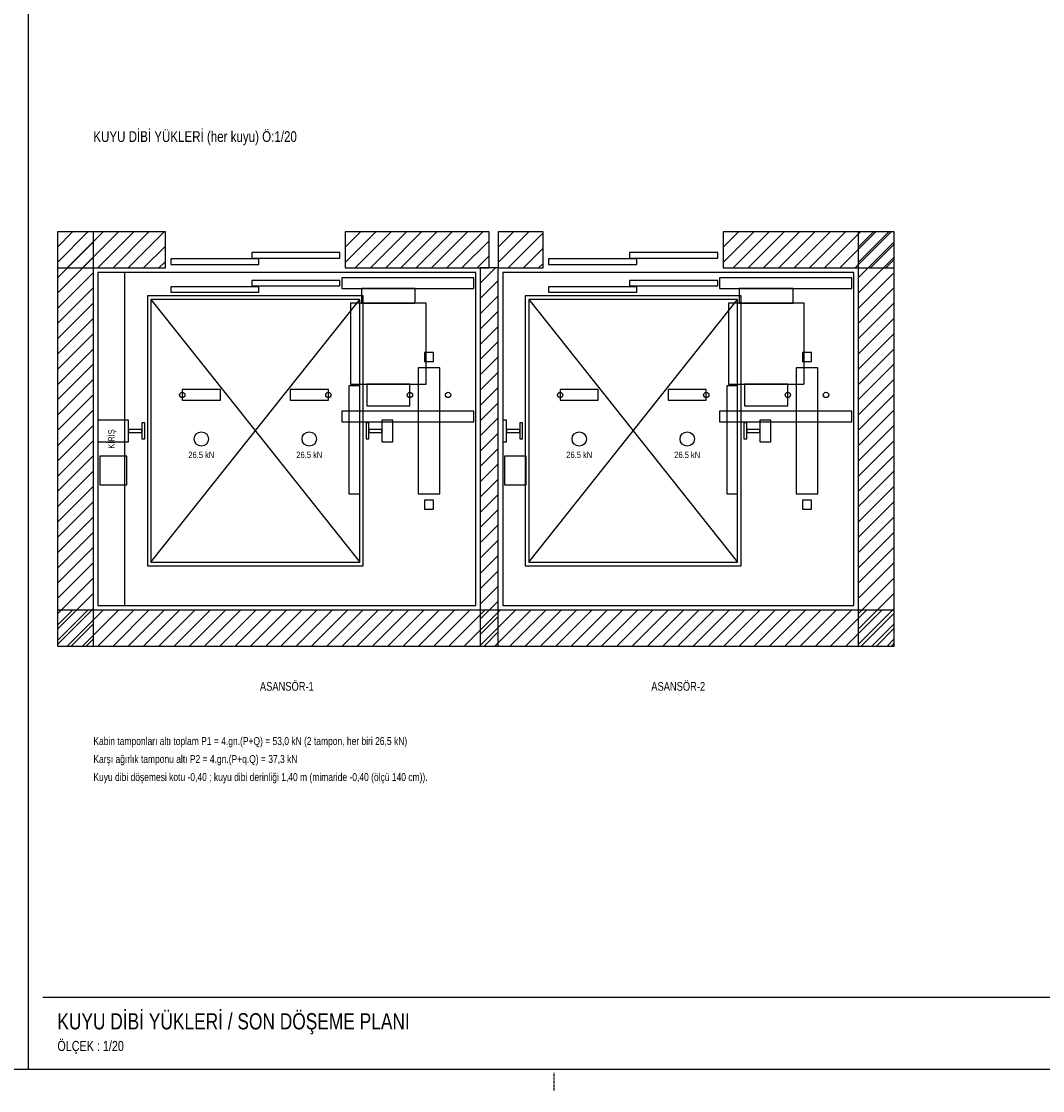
# Model space of a CAD drawing. Header units: centimetres. Extents: x 0 to 13360, y -30 to 2970.
# Tile 11 of 27: x 6010 to 7429, y -30 to 1455. Entities that reach past the tile are written whole.
import ezdxf
from ezdxf.enums import TextEntityAlignment as Align

# ---------------------------------------------------------------- set-up
doc = ezdxf.new("R2010")
doc.units = ezdxf.units.CM
doc.linetypes.add('CENTER', pattern=[5.08, 3.175, -0.635, 0.635, -0.635])
doc.linetypes.add('DASHED', pattern=[1.524, 1.27, -0.254])
for name, color, linetype in [('ASN-ANTET', 4, 'Continuous'), ('ASN-BASLIK', 5, 'Continuous'), ('ASN-CERCEVE', 7, 'Continuous'), ('ASN-DUVAR', 7, 'Continuous'), ('ASN-EKSEN', 8, 'CENTER'), ('ASN-HALAT', 6, 'Continuous'), ('ASN-KA', 30, 'Continuous'), ('ASN-KABIN', 5, 'Continuous'), ('ASN-KAPI', 3, 'Continuous'), ('ASN-KIRIS', 1, 'DASHED'), ('ASN-MOTOR-GIZLI', 6, 'DASHED'), ('ASN-RAY', 1, 'Continuous'), ('ASN-SIVA', 8, 'Continuous'), ('ASN-TARAMA', 8, 'Continuous'), ('ASN-YAZI', 4, 'Continuous'), ('ASN-YUK', 1, 'Continuous')]:
    doc.layers.add(name, color=color, linetype=linetype)

msp = doc.modelspace()

# ---------------------------------------------------------------- linework, layer by layer
at = {"layer": 'ASN-ANTET'}
msp.add_line((6039.9, 100), (8817.4, 100), dxfattribs=at)
at = {"layer": 'ASN-CERCEVE'}
msp.add_line((6019.9, 0), (6019.9, 2970), dxfattribs=at)
for points in [[(0, 0), (13359.9, 0), (13359.9, 2970), (0, 2970)], [(100, 0), (13334.9, 0), (13334.9, 2970), (100, 2970)]]:
    msp.add_lwpolyline(points, close=True, dxfattribs=at)
at = {"layer": 'ASN-DUVAR'}
for points in [[(6059.9, 587.5), (6109.9, 587.5), (6109.9, 1162.5), (6059.9, 1162.5)], [(6059.9, 1112.5), (6209.9, 1112.5), (6209.9, 1162.5), (6059.9, 1162.5)], [(6459.9, 1112.5), (6659.9, 1112.5), (6659.9, 1162.5), (6459.9, 1162.5)], [(6672.4, 1112.5), (6734.9, 1112.5), (6734.9, 1162.5), (6672.4, 1162.5)], [(6984.9, 1112.5), (7222.4, 1112.5), (7222.4, 1162.5), (6984.9, 1162.5)], [(7172.4, 587.5), (7222.4, 587.5), (7222.4, 1162.5), (7172.4, 1162.5)], [(6647.4, 587.5), (6672.4, 587.5), (6672.4, 1112.5), (6647.4, 1112.5)], [(6059.9, 587.5), (7222.4, 587.5), (7222.4, 637.5), (6059.9, 637.5)]]:
    msp.add_lwpolyline(points, close=True, dxfattribs=at)
at = {"layer": 'ASN-EKSEN'}
msp.add_line((6750, -30), (6750, -5), dxfattribs=at)
at = {"layer": 'ASN-HALAT'}
for centre in [(6233.4, 936.2), (6436.4, 936.2), (6549.7, 936.2), (6602.7, 936.2), (6758.4, 936.2), (6961.4, 936.2), (7074.7, 936.2), (7127.7, 936.2)]:
    msp.add_circle(centre, 3.75, dxfattribs=at)
at = {"layer": 'ASN-KA'}
for points in [[(6561.2, 798.8), (6591.2, 798.8), (6591.2, 973.8), (6561.2, 973.8)], [(7086.2, 798.8), (7116.2, 798.8), (7116.2, 973.8), (7086.2, 973.8)]]:
    msp.add_lwpolyline(points, close=True, dxfattribs=at)
at = {"layer": 'ASN-KABIN'}
for p, q in [((6189.9, 703.8), (6479.9, 1068.8)), ((6189.9, 1068.8), (6479.9, 703.8)), ((6714.9, 703.8), (7004.9, 1068.8)), ((6714.9, 1068.8), (7004.9, 703.8))]:
    msp.add_line(p, q, dxfattribs=at)
for points in [[(6184.9, 698.8), (6484.9, 698.8), (6484.9, 1073.8), (6184.9, 1073.8)], [(6709.9, 698.8), (7009.9, 698.8), (7009.9, 1073.8), (6709.9, 1073.8)], [(6189.9, 703.8), (6479.9, 703.8), (6479.9, 1068.8), (6189.9, 1068.8)], [(6714.9, 703.8), (7004.9, 703.8), (7004.9, 1068.8), (6714.9, 1068.8)], [(6464.9, 798.8), (6479.9, 798.8), (6479.9, 948.8), (6464.9, 948.8)], [(6989.9, 798.8), (7004.9, 798.8), (7004.9, 948.8), (6989.9, 948.8)]]:
    msp.add_lwpolyline(points, close=True, dxfattribs=at)
at = {"layer": 'ASN-KAPI'}
for points in [[(6329.9, 1126.2), (6452.4, 1126.2), (6452.4, 1133.8), (6329.9, 1133.8)], [(6854.9, 1126.2), (6977.4, 1126.2), (6977.4, 1133.8), (6854.9, 1133.8)], [(6217.4, 1117.5), (6339.9, 1117.5), (6339.9, 1125), (6217.4, 1125)], [(6742.4, 1117.5), (6864.9, 1117.5), (6864.9, 1125), (6742.4, 1125)], [(6217.4, 1078.8), (6339.9, 1078.8), (6339.9, 1086.2), (6217.4, 1086.2)], [(6329.9, 1087.5), (6452.4, 1087.5), (6452.4, 1095), (6329.9, 1095)], [(6742.4, 1078.8), (6864.9, 1078.8), (6864.9, 1086.2), (6742.4, 1086.2)], [(6854.9, 1087.5), (6977.4, 1087.5), (6977.4, 1095), (6854.9, 1095)]]:
    msp.add_lwpolyline(points, close=True, dxfattribs=at)
at = {"layer": 'ASN-KIRIS'}
msp.add_lwpolyline([(6116.2, 643.8), (6153.7, 643.8), (6153.7, 1106.2), (6116.2, 1106.2)], close=True, dxfattribs=at)
at = {"layer": 'ASN-MOTOR-GIZLI'}
for points in [[(6454.9, 1083.8), (6638.7, 1083.8), (6638.7, 1098.8), (6454.9, 1098.8)], [(6979.9, 1083.8), (7163.7, 1083.8), (7163.7, 1098.8), (6979.9, 1098.8)], [(6482.2, 1063.8), (6557.2, 1063.8), (6557.2, 1083.8), (6482.2, 1083.8)], [(7007.2, 1063.8), (7082.2, 1063.8), (7082.2, 1083.8), (7007.2, 1083.8)], [(6467.2, 951.2), (6572.2, 951.2), (6572.2, 1063.8), (6467.2, 1063.8)], [(6992.2, 951.2), (7097.2, 951.2), (7097.2, 1063.8), (6992.2, 1063.8)], [(6489.7, 921.2), (6549.7, 921.2), (6549.7, 951.2), (6489.7, 951.2)], [(7014.7, 921.2), (7074.7, 921.2), (7074.7, 951.2), (7014.7, 951.2)], [(6233.4, 928.8), (6286.4, 928.8), (6286.4, 943.8), (6233.4, 943.8)], [(6383.4, 928.8), (6436.4, 928.8), (6436.4, 943.8), (6383.4, 943.8)], [(6758.4, 928.8), (6811.4, 928.8), (6811.4, 943.8), (6758.4, 943.8)], [(6908.4, 928.8), (6961.4, 928.8), (6961.4, 943.8), (6908.4, 943.8)], [(6454.9, 898.8), (6638.7, 898.8), (6638.7, 913.8), (6454.9, 913.8)], [(6979.9, 898.8), (7163.7, 898.8), (7163.7, 913.8), (6979.9, 913.8)], [(6118.7, 811.2), (6156.4, 811.2), (6156.4, 851.2), (6118.7, 851.2)], [(6681.2, 811.2), (6711.2, 811.2), (6711.2, 851.2), (6681.2, 851.2)]]:
    msp.add_lwpolyline(points, close=True, dxfattribs=at)
at = {"layer": 'ASN-RAY'}
for points in [[(6569.9, 982.5), (6582.4, 982.5), (6582.4, 995), (6569.9, 995)], [(7094.9, 982.5), (7107.4, 982.5), (7107.4, 995), (7094.9, 995)], [(6116.2, 871.2), (6158.9, 871.2), (6158.9, 901.2), (6116.2, 901.2)], [(6177.2, 875.1), (6181.2, 875.1), (6181.2, 897.4), (6177.2, 897.4)], [(6488.7, 875.1), (6492.7, 875.1), (6492.7, 897.4), (6488.7, 897.4)], [(6510.9, 871.2), (6525.9, 871.2), (6525.9, 901.2), (6510.9, 901.2)], [(6678.7, 871.2), (6683.9, 871.2), (6683.9, 901.2), (6678.7, 901.2)], [(6702.2, 875.1), (6706.2, 875.1), (6706.2, 897.4), (6702.2, 897.4)], [(7013.7, 875.1), (7017.7, 875.1), (7017.7, 897.4), (7013.7, 897.4)], [(7035.9, 871.2), (7050.9, 871.2), (7050.9, 901.2), (7035.9, 901.2)], [(6158.9, 884.2), (6177.2, 884.2), (6177.2, 888.2), (6158.9, 888.2)], [(6492.7, 884.2), (6510.9, 884.2), (6510.9, 888.2), (6492.7, 888.2)], [(6683.9, 884.2), (6702.2, 884.2), (6702.2, 888.2), (6683.9, 888.2)], [(7017.7, 884.2), (7035.9, 884.2), (7035.9, 888.2), (7017.7, 888.2)], [(6569.9, 777.5), (6582.4, 777.5), (6582.4, 790), (6569.9, 790)], [(7094.9, 777.5), (7107.4, 777.5), (7107.4, 790), (7094.9, 790)]]:
    msp.add_lwpolyline(points, close=True, dxfattribs=at)
at = {"layer": 'ASN-SIVA'}
for points in [[(6116.2, 643.8), (6641.2, 643.8), (6641.2, 1106.2), (6116.2, 1106.2)], [(6678.7, 643.8), (7166.2, 643.8), (7166.2, 1106.2), (6678.7, 1106.2)]]:
    msp.add_lwpolyline(points, close=True, dxfattribs=at)
at = {"layer": 'ASN-TARAMA'}
for p, q in [((6059.9, 1141.3), (6081.1, 1162.5)), ((6059.9, 1120.1), (6102.3, 1162.5)), ((6059.9, 1141.3), (6081.1, 1162.5)), ((6059.9, 1120.1), (6102.3, 1162.5)), ((6073.6, 1112.5), (6123.6, 1162.5)), ((6094.8, 1112.5), (6144.8, 1162.5)), ((6116, 1112.5), (6166, 1162.5)), ((6137.2, 1112.5), (6187.2, 1162.5)), ((6158.4, 1112.5), (6208.4, 1162.5)), ((6459.9, 1141.3), (6481.1, 1162.5)), ((6459.9, 1120.1), (6502.3, 1162.5)), ((6473.6, 1112.5), (6523.6, 1162.5)), ((6494.8, 1112.5), (6544.8, 1162.5)), ((6516, 1112.5), (6566, 1162.5)), ((6537.2, 1112.5), (6587.2, 1162.5)), ((6558.4, 1112.5), (6608.4, 1162.5)), ((6579.6, 1112.5), (6629.6, 1162.5)), ((6600.8, 1112.5), (6650.8, 1162.5)), ((6672.4, 1141.3), (6693.6, 1162.5)), ((6672.4, 1120.1), (6714.8, 1162.5)), ((6686.1, 1112.5), (6734.9, 1161.4)), ((6984.9, 1141.3), (7006.1, 1162.5)), ((6984.9, 1120.1), (7027.3, 1162.5)), ((6998.6, 1112.5), (7048.6, 1162.5)), ((7019.8, 1112.5), (7069.8, 1162.5)), ((7041, 1112.5), (7091, 1162.5)), ((7062.2, 1112.5), (7112.2, 1162.5)), ((7083.4, 1112.5), (7133.4, 1162.5)), ((7104.6, 1112.5), (7154.6, 1162.5)), ((7125.8, 1112.5), (7175.8, 1162.5)), ((7147, 1112.5), (7197, 1162.5)), ((7168.3, 1112.5), (7218.3, 1162.5)), ((7172.4, 1141.3), (7193.6, 1162.5)), ((7172.4, 1120.1), (7214.8, 1162.5)), ((6059.9, 1098.9), (6109.9, 1148.9)), ((6622, 1112.5), (6659.9, 1150.4)), ((7172.4, 1098.9), (7222.4, 1148.9)), ((7189.5, 1112.5), (7222.4, 1145.4)), ((6179.6, 1112.5), (6209.9, 1142.8)), ((6643.3, 1112.5), (6659.9, 1129.2)), ((6707.3, 1112.5), (6734.9, 1140.1)), ((6059.9, 1077.6), (6109.9, 1127.6)), ((6200.8, 1112.5), (6209.9, 1121.6)), ((6728.5, 1112.5), (6734.9, 1118.9)), ((7172.4, 1077.6), (7222.4, 1127.6)), ((7210.7, 1112.5), (7222.4, 1124.2)), ((6059.9, 1056.4), (6109.9, 1106.4)), ((6647.4, 1091.3), (6668.6, 1112.5)), ((7172.4, 1056.4), (7222.4, 1106.4)), ((6059.9, 1035.2), (6109.9, 1085.2)), ((6647.4, 1070.1), (6672.4, 1095.1)), ((7172.4, 1035.2), (7222.4, 1085.2)), ((6647.4, 1048.9), (6672.4, 1073.9)), ((6059.9, 1014), (6109.9, 1064)), ((7172.4, 1014), (7222.4, 1064)), ((6059.9, 992.8), (6109.9, 1042.8)), ((6647.4, 1027.6), (6672.4, 1052.6)), ((7172.4, 992.8), (7222.4, 1042.8)), ((6647.4, 1006.4), (6672.4, 1031.4)), ((6059.9, 971.6), (6109.9, 1021.6)), ((6647.4, 985.2), (6672.4, 1010.2)), ((7172.4, 971.6), (7222.4, 1021.6)), ((6059.9, 950.4), (6109.9, 1000.4)), ((7172.4, 950.4), (7222.4, 1000.4)), ((6647.4, 964), (6672.4, 989)), ((6059.9, 929.2), (6109.9, 979.2)), ((6647.4, 942.8), (6672.4, 967.8)), ((7172.4, 929.2), (7222.4, 979.2)), ((6059.9, 907.9), (6109.9, 957.9)), ((7172.4, 907.9), (7222.4, 957.9)), ((6059.9, 886.7), (6109.9, 936.7)), ((6647.4, 921.6), (6672.4, 946.6)), ((7172.4, 886.7), (7222.4, 936.7)), ((6647.4, 900.4), (6672.4, 925.4)), ((6059.9, 865.5), (6109.9, 915.5)), ((7172.4, 865.5), (7222.4, 915.5)), ((6059.9, 844.3), (6109.9, 894.3)), ((6647.4, 879.2), (6672.4, 904.2)), ((7172.4, 844.3), (7222.4, 894.3)), ((6647.4, 857.9), (6672.4, 882.9)), ((6059.9, 823.1), (6109.9, 873.1)), ((6647.4, 836.7), (6672.4, 861.7)), ((7172.4, 823.1), (7222.4, 873.1)), ((6059.9, 801.9), (6109.9, 851.9)), ((7172.4, 801.9), (7222.4, 851.9)), ((6647.4, 815.5), (6672.4, 840.5)), ((6059.9, 780.7), (6109.9, 830.7)), ((6647.4, 794.3), (6672.4, 819.3)), ((7172.4, 780.7), (7222.4, 830.7)), ((6059.9, 759.5), (6109.9, 809.5)), ((7172.4, 759.5), (7222.4, 809.5)), ((6059.9, 738.2), (6109.9, 788.2)), ((6647.4, 773.1), (6672.4, 798.1)), ((7172.4, 738.2), (7222.4, 788.2)), ((6647.4, 751.9), (6672.4, 776.9)), ((6059.9, 717), (6109.9, 767)), ((7172.4, 717), (7222.4, 767)), ((6059.9, 695.8), (6109.9, 745.8)), ((6647.4, 730.7), (6672.4, 755.7)), ((7172.4, 695.8), (7222.4, 745.8)), ((6647.4, 709.5), (6672.4, 734.5)), ((6059.9, 674.6), (6109.9, 724.6)), ((6647.4, 688.2), (6672.4, 713.2)), ((7172.4, 674.6), (7222.4, 724.6)), ((6059.9, 653.4), (6109.9, 703.4)), ((7172.4, 653.4), (7222.4, 703.4)), ((6647.4, 667), (6672.4, 692)), ((6059.9, 632.2), (6109.9, 682.2)), ((6647.4, 645.8), (6672.4, 670.8)), ((7172.4, 632.2), (7222.4, 682.2)), ((6059.9, 611), (6109.9, 661)), ((7172.4, 611), (7222.4, 661)), ((6059.9, 589.7), (6109.9, 639.7)), ((6647.4, 624.6), (6672.4, 649.6)), ((7172.4, 589.7), (7222.4, 639.7)), ((6059.9, 616.3), (6081.1, 637.5)), ((6059.9, 595.1), (6102.3, 637.5)), ((6073.6, 587.5), (6123.6, 637.5)), ((6094.8, 587.5), (6144.8, 637.5)), ((6116, 587.5), (6166, 637.5)), ((6137.2, 587.5), (6187.2, 637.5)), ((6158.4, 587.5), (6208.4, 637.5)), ((6179.6, 587.5), (6229.6, 637.5)), ((6200.8, 587.5), (6250.8, 637.5)), ((6222, 587.5), (6272, 637.5)), ((6243.3, 587.5), (6293.3, 637.5)), ((6264.5, 587.5), (6314.5, 637.5)), ((6285.7, 587.5), (6335.7, 637.5)), ((6306.9, 587.5), (6356.9, 637.5)), ((6328.1, 587.5), (6378.1, 637.5)), ((6349.3, 587.5), (6399.3, 637.5)), ((6370.5, 587.5), (6420.5, 637.5)), ((6391.8, 587.5), (6441.8, 637.5)), ((6413, 587.5), (6463, 637.5)), ((6434.2, 587.5), (6484.2, 637.5)), ((6455.4, 587.5), (6505.4, 637.5)), ((6476.6, 587.5), (6526.6, 637.5)), ((6497.8, 587.5), (6547.8, 637.5)), ((6519, 587.5), (6569, 637.5)), ((6540.2, 587.5), (6590.2, 637.5)), ((6561.5, 587.5), (6611.5, 637.5)), ((6582.7, 587.5), (6632.7, 637.5)), ((6603.9, 587.5), (6653.9, 637.5)), ((6625.1, 587.5), (6675.1, 637.5)), ((6646.3, 587.5), (6696.3, 637.5)), ((6647.4, 603.4), (6672.4, 628.4)), ((6667.5, 587.5), (6717.5, 637.5)), ((6688.7, 587.5), (6738.7, 637.5)), ((6709.9, 587.5), (6759.9, 637.5)), ((6731.2, 587.5), (6781.2, 637.5)), ((6752.4, 587.5), (6802.4, 637.5)), ((6773.6, 587.5), (6823.6, 637.5)), ((6794.8, 587.5), (6844.8, 637.5)), ((6816, 587.5), (6866, 637.5)), ((6837.2, 587.5), (6887.2, 637.5)), ((6858.4, 587.5), (6908.4, 637.5)), ((6879.7, 587.5), (6929.7, 637.5)), ((6900.9, 587.5), (6950.9, 637.5)), ((6922.1, 587.5), (6972.1, 637.5)), ((6943.3, 587.5), (6993.3, 637.5)), ((6964.5, 587.5), (7014.5, 637.5)), ((6985.7, 587.5), (7035.7, 637.5)), ((7006.9, 587.5), (7056.9, 637.5)), ((7028.1, 587.5), (7078.1, 637.5)), ((7049.4, 587.5), (7099.4, 637.5)), ((7070.6, 587.5), (7120.6, 637.5)), ((7091.8, 587.5), (7141.8, 637.5)), ((7113, 587.5), (7163, 637.5)), ((7134.2, 587.5), (7184.2, 637.5)), ((7155.4, 587.5), (7205.4, 637.5)), ((7176.6, 587.5), (7222.4, 633.3)), ((6078.9, 587.5), (6109.9, 618.5)), ((7191.4, 587.5), (7222.4, 618.5)), ((7197.8, 587.5), (7222.4, 612.1)), ((6100.1, 587.5), (6109.9, 597.3)), ((6652.7, 587.5), (6672.4, 607.2)), ((7212.6, 587.5), (7222.4, 597.3)), ((7219.1, 587.5), (7222.4, 590.9))]:
    msp.add_line(p, q, dxfattribs=at)
at = {"layer": 'ASN-YUK'}
for centre in [(6259.9, 875), (6409.9, 875), (6784.9, 875), (6934.9, 875)]:
    msp.add_circle(centre, 10, dxfattribs=at)

# ---------------------------------------------------------------- texts
at = {"layer": 'ASN-ANTET', "width": 0.8}
msp.add_text('ÖLÇEK : 1/20', height=14, dxfattribs=at).set_placement((6059.9, 25))
at = {"layer": 'ASN-BASLIK', "width": 0.8}
for s, height, p in [('KUYU DİBİ YÜKLERİ (her kuyu) Ö:1/20', 15, (6109.9, 1287.5)), ('KUYU DİBİ YÜKLERİ / SON DÖŞEME PLANI', 22.5, (6059.9, 55))]:
    msp.add_text(s, height=height, dxfattribs=at).set_placement(p)
for s, p in [('ASANSÖR-1', (6378.7, 537.5)), ('ASANSÖR-2', (6922.4, 537.5))]:
    msp.add_text(s, height=12.1, dxfattribs=at).set_placement(p, align=Align.TOP_CENTER)
at = {"layer": 'ASN-KIRIS', "width": 0.8}
msp.add_text('KİRİŞ', height=8.8, rotation=90, dxfattribs=at).set_placement((6134.9, 875), align=Align.MIDDLE_CENTER)
at = {"layer": 'ASN-YAZI', "width": 0.8}
for s, p in [('Kabin tamponları altı toplam P1 = 4.gn.(P+Q) = 53,0 kN (2 tampon, her biri 26,5 kN)', (6109.9, 450)), ('Karşı ağırlık tamponu altı P2 = 4.gn.(P+q.Q) = 37,3 kN', (6109.9, 425)), ('Kuyu dibi döşemesi kotu -0,40 ; kuyu dibi derinliği 1,40 m (mimaride -0,40 (ölçü 140 cm)).', (6109.9, 400))]:
    msp.add_text(s, height=11, dxfattribs=at).set_placement(p)
at = {"layer": 'ASN-YUK', "width": 0.8}
for p in [(6259.9, 857.5), (6409.9, 857.5), (6784.9, 857.5), (6934.9, 857.5)]:
    msp.add_text('26.5 kN', height=9, dxfattribs=at).set_placement(p, align=Align.TOP_CENTER)

doc.saveas('drawing.dxf')
